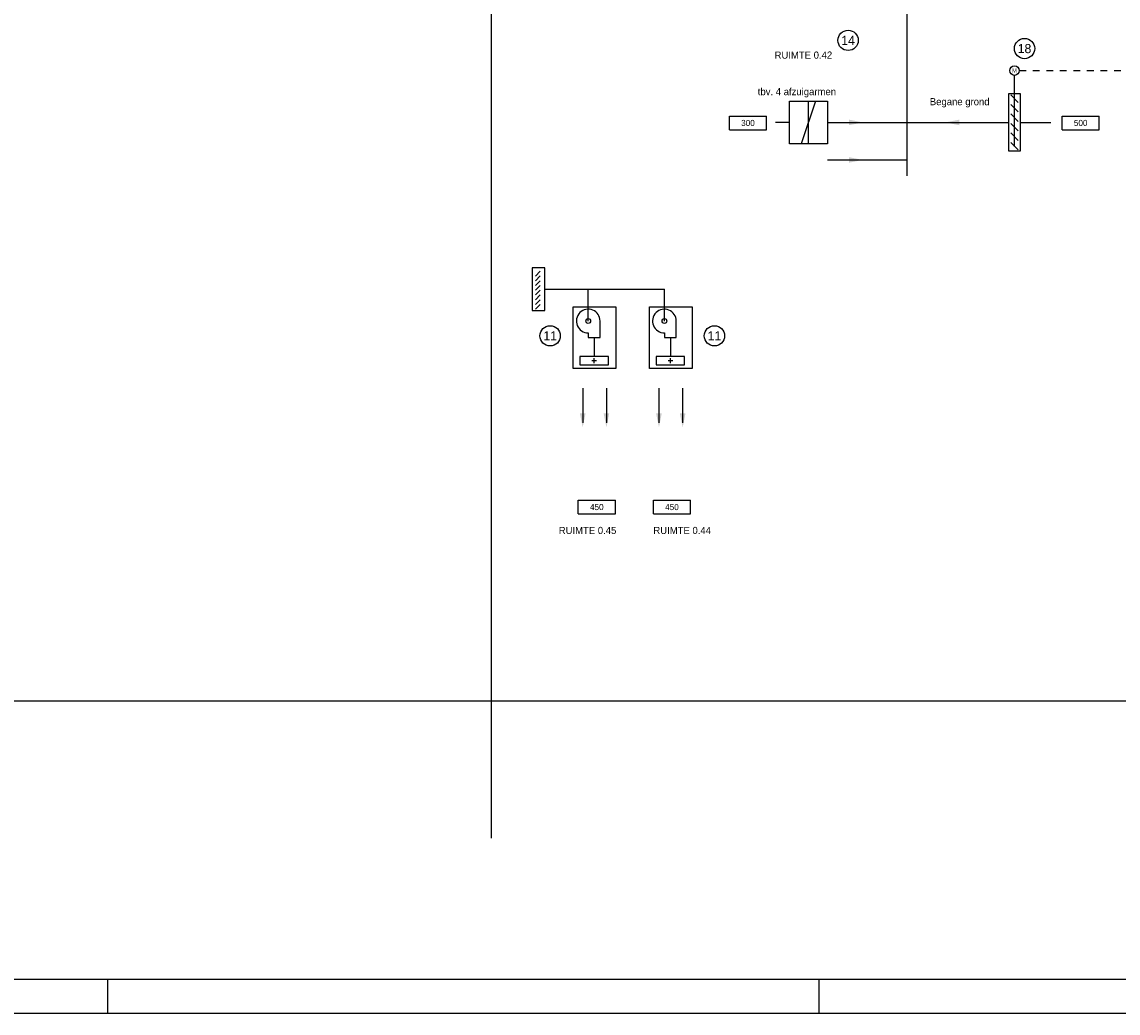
# Model space of a CAD drawing. Extents: x 0 to 1189, y 0 to 841.
# Tile 2 of 27: x 324 to 647, y 0 to 293. Entities that reach past the tile are written whole.
import ezdxf
from ezdxf.enums import TextEntityAlignment as Align

# ---------------------------------------------------------------- set-up
doc = ezdxf.new("R2010")
doc.units = 0
doc.linetypes.add('STABI22', pattern=[4, 2, -2])
doc.layers.get('0').update_dxf_attribs({"linetype": 'CONTINUOUS'})
for name, color, linetype in [('00KAD070', 5, 'CONTINUOUS'), ('BL$8----_TEKST', 7, 'CONTINUOUS'), ('WL$1----', 3, 'CONTINUOUS'), ('WL561---', 4, 'CONTINUOUS'), ('WL570---_TOEVOER', 3, 'CONTINUOUS'), ('WM5448--', 1, 'CONTINUOUS'), ('WM561---', 1, 'CONTINUOUS')]:
    doc.layers.add(name, color=color, linetype=linetype)
doc.styles.add('BURO-018', font='BUROFONT.shx', dxfattribs={"height": 1.8})
doc.styles.add('BURO-025', font='BUROFONT.shx', dxfattribs={"height": 2.5})

# ---------------------------------------------------------------- blocks, each defined once
blk = doc.blocks.new('30486013')
at = {"color": 0, "linetype": 'CONTINUOUS'}
blk.add_circle((0, 0), 2, dxfattribs=at)
at = {"color": 0, "linetype": 'CONTINUOUS', "style": 'BURO-018', "flags": 1}
blk.add_attdef('CV_MATCODE', (0, 0), '', height=1.8, dxfattribs=at)
blk = doc.blocks.new('2322615')
at = {"color": 0, "linetype": 'CONTINUOUS'}
for p, q in [((-2.5, -7.5), (2.5, 7.5)), ((0, 7.5), (2.5, 7.5)), ((0, 7.5), (0, -7.5)), ((0, -7.5), (-2.5, -7.5))]:
    blk.add_line(p, q, dxfattribs=at)
at = {"color": 0, "linetype": 'CONTINUOUS', "style": 'BURO-018', "flags": 1}
blk.add_attdef('W_ID', (0, 0), '', height=1.8, dxfattribs=at)
blk = doc.blocks.new('AL-RNR')
at = {"color": 0, "linetype": 'CONTINUOUS'}
for p, q in [((-5.5, 2), (5.5, 2)), ((-5.5, -2), (-5.5, 2)), ((5.5, -2), (5.5, 2)), ((-5.5, -2), (5.5, -2))]:
    blk.add_line(p, q, dxfattribs=at)
blk = doc.blocks.new('3048601')
at = {"color": 0, "linetype": 'CONTINUOUS'}
blk.add_circle((0, 0), 2, dxfattribs=at)
at = {"color": 0, "linetype": 'CONTINUOUS', "style": 'BURO-018', "flags": 1}
blk.add_attdef('CV_MATCODE', (0, 0), '', height=1.8, dxfattribs=at)

msp = doc.modelspace()

# ---------------------------------------------------------------- hatches: boundary and pattern name
at = {"layer": 'WL570---_TOEVOER', "linetype": 'CONTINUOUS'}
for color, points in [(6, [(567.75, 263.84), (571.87, 263.01), (567.75, 262.19), (567.75, 263.01)]), (6, [(600.31, 263.84), (596.18, 263.01), (600.31, 262.19), (600.31, 263.01)]), (6, [(567.75, 252.76), (571.87, 251.94), (567.75, 251.11), (567.75, 251.94)]), (5, [(488.33, 177.07), (489.15, 172.95), (489.98, 177.07), (489.15, 177.07)]), (5, [(495.33, 177.07), (496.15, 172.95), (496.98, 177.07), (496.15, 177.07)]), (5, [(510.83, 177.07), (511.66, 172.95), (512.48, 177.07), (511.66, 177.07)]), (5, [(517.83, 177.07), (518.66, 172.95), (519.48, 177.07), (518.66, 177.07)])]:
    msp.add_hatch(color=color, dxfattribs=at).paths.add_polyline_path(points)

# ---------------------------------------------------------------- linework, layer by layer
at = {"layer": '00KAD070', "linetype": 'CONTINUOUS'}
msp.add_line((10, 10), (1179, 10), dxfattribs=at)
at = {"layer": 'BL$8----_TEKST', "color": 7}
for points in [[(561.38, 269.32), (561.38, 256.72), (550.2, 256.72), (550.2, 269.32)], [(486.35, 208.57), (498.95, 208.57), (498.95, 190.39), (486.35, 190.39)], [(508.85, 208.57), (521.45, 208.57), (521.45, 190.39), (508.85, 190.39)]]:
    msp.add_lwpolyline(points, close=True, dxfattribs=at)
at = {"layer": 'WL$1----', "color": 3}
msp.add_lwpolyline([(474.26, 207.51), (477.95, 207.51), (477.95, 220.06), (474.26, 220.06)], close=True, dxfattribs=at)
at = {"layer": 'WL561---', "color": 8, "linetype": 'CONTINUOUS'}
for p, q in [((462.13, 728.1), (462.13, 51.63)), ((45.54, 92.22), (987.27, 92.22))]:
    msp.add_line(p, q, dxfattribs=at)
at = {"layer": 'WL561---', "color": 6}
for p, q in [((584.95, 247.2), (584.95, 531.94)), ((550.2, 263.02), (546.06, 263.02)), ((571.61, 263.02), (614.88, 263.02)), ((618.38, 263.02), (627.38, 263.02))]:
    msp.add_line(p, q, dxfattribs=at)
at = {"layer": 'WL561---', "color": 3}
for points in [[(494.28, 199.47), (494.28, 204.37, 2.414214), (490.78, 200.87), (490.78, 199.47)], [(516.78, 199.47), (516.78, 204.37, 2.414214), (513.28, 200.87), (513.28, 199.47)]]:
    msp.add_lwpolyline(points, format="xyb", close=True, dxfattribs=at)
for centre in [(490.78, 204.37), (513.28, 204.37)]:
    msp.add_circle(centre, 0.7, dxfattribs=at)
at = {"layer": 'WL570---_TOEVOER'}
for p, q in [((616.62, 255.91), (616.62, 276.91)), ((615.52, 271.13), (617.75, 268.91)), ((615.52, 268.33), (617.75, 266.11)), ((615.52, 265.53), (617.75, 263.31)), ((615.52, 262.73), (617.75, 260.51)), ((615.52, 259.93), (617.75, 257.71)), ((615.52, 257.13), (617.75, 254.91)), ((493.26, 192.65), (491.86, 192.65)), ((492.56, 191.95), (492.56, 193.35)), ((515.76, 192.65), (514.36, 192.65)), ((515.06, 191.95), (515.06, 193.35)), ((349, 0), (349, 10)), ((559, 0), (559, 10)), ((0, 0), (1189, 0))]:
    msp.add_line(p, q, dxfattribs=at)
at = {"layer": 'WL570---_TOEVOER', "color": 6, "linetype": 'CONTINUOUS'}
for p, q in [((561.38, 263.02), (571.61, 263.02)), ((561.38, 251.94), (584.95, 251.94))]:
    msp.add_line(p, q, dxfattribs=at)
at = {"layer": 'WL570---_TOEVOER', "color": 5, "linetype": 'CONTINUOUS'}
for p, q in [((477.95, 213.79), (513.28, 213.79)), ((490.78, 204.37), (490.78, 213.79)), ((513.28, 204.37), (513.28, 213.79)), ((492.53, 199.47), (492.53, 193.85)), ((515.03, 199.47), (515.03, 193.85)), ((489.15, 184.56), (489.15, 174.32)), ((496.15, 184.56), (496.15, 174.32)), ((511.65, 184.56), (511.65, 174.32)), ((518.65, 184.56), (518.65, 174.32))]:
    msp.add_line(p, q, dxfattribs=at)
at = {"layer": 'WL570---_TOEVOER'}
for points in [[(618.38, 254.62), (618.38, 271.42), (614.88, 271.42), (614.88, 254.62)], [(488.33, 191.4), (496.73, 191.4), (496.73, 193.85), (488.33, 193.85)], [(510.83, 191.4), (519.23, 191.4), (519.23, 193.85), (510.83, 193.85)]]:
    msp.add_lwpolyline(points, close=True, dxfattribs=at)
at = {"layer": 'WM5448--', "color": 1, "linetype": 'STABI22'}
for p, q in [((475.23, 217.65), (477.17, 219.6)), ((475.23, 216.25), (477.17, 218.2)), ((475.23, 214.85), (477.17, 216.8)), ((475.23, 213.45), (477.17, 215.4)), ((475.23, 212.05), (477.17, 214)), ((475.23, 210.65), (477.17, 212.6)), ((475.23, 209.25), (477.17, 211.2)), ((475.23, 207.85), (477.17, 209.8))]:
    msp.add_line(p, q, dxfattribs=at)
at = {"layer": 'WM561---', "color": 1, "linetype": 'STABI22'}
msp.add_line((618.02, 278.31), (724.54, 278.31), dxfattribs=at)

# ---------------------------------------------------------------- block references
at = {"layer": 'BL$8----_TEKST', "color": 7}
ref = msp.add_blockref('3048601', (567.49, 287.24), dxfattribs=dict(at, xscale=1.5, yscale=1.5, zscale=1.5))
ref.add_attrib('CV_TEXT1', '14', dxfattribs={"layer": '0', "color": 1, "linetype": 'CONTINUOUS', "height": 2.7, "style": 'BURO-018'}).set_placement((567.49, 287.24), align=Align.MIDDLE)
ref = msp.add_blockref('3048601', (619.58, 284.82), dxfattribs=dict(at, xscale=1.5, yscale=1.5, zscale=1.5))
ref.add_attrib('CV_TEXT1', '18', dxfattribs={"layer": '0', "color": 1, "linetype": 'CONTINUOUS', "height": 2.7, "style": 'BURO-018'}).set_placement((619.58, 284.82), align=Align.MIDDLE)
ref = msp.add_blockref('AL-RNR', (537.94, 262.86), dxfattribs=at)
ref.add_attrib('AL_RNR', '300', dxfattribs={"layer": '0', "color": 0, "linetype": 'CONTINUOUS', "height": 1.8, "style": 'BURO-018'}).set_placement((537.94, 262.86), align=Align.MIDDLE)
ref = msp.add_blockref('AL-RNR', (636.16, 262.86), dxfattribs=at)
ref.add_attrib('AL_RNR', '500', dxfattribs={"layer": '0', "color": 0, "linetype": 'CONTINUOUS', "height": 1.8, "style": 'BURO-018'}).set_placement((636.16, 262.86), align=Align.MIDDLE)
ref = msp.add_blockref('3048601', (479.54, 199.99), dxfattribs=dict(at, xscale=1.5, yscale=1.5, zscale=1.5))
ref.add_attrib('CV_TEXT1', '11', dxfattribs={"layer": '0', "color": 1, "linetype": 'CONTINUOUS', "height": 2.7, "style": 'BURO-018'}).set_placement((479.54, 199.99), align=Align.MIDDLE)
ref = msp.add_blockref('3048601', (528.04, 199.99), dxfattribs=dict(at, xscale=1.5, yscale=1.5, zscale=1.5))
ref.add_attrib('CV_TEXT1', '11', dxfattribs={"layer": '0', "color": 1, "linetype": 'CONTINUOUS', "height": 2.7, "style": 'BURO-018'}).set_placement((528.04, 199.99), align=Align.MIDDLE)
ref = msp.add_blockref('AL-RNR', (493.31, 149.43), dxfattribs=at)
ref.add_attrib('AL_RNR', '450', dxfattribs={"layer": '0', "color": 0, "linetype": 'CONTINUOUS', "height": 1.8, "style": 'BURO-018'}).set_placement((493.31, 149.43), align=Align.MIDDLE)
ref = msp.add_blockref('AL-RNR', (515.5, 149.43), dxfattribs=at)
ref.add_attrib('AL_RNR', '450', dxfattribs={"layer": '0', "color": 0, "linetype": 'CONTINUOUS', "height": 1.8, "style": 'BURO-018'}).set_placement((515.5, 149.43), align=Align.MIDDLE)
at = {"layer": 'WL$1----', "color": 3, "xscale": 0.8400000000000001, "yscale": 0.8400000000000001, "zscale": 0.8400000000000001, "rotation": 180}
msp.add_blockref('2322615', (555.79, 263.02), dxfattribs=at)
at = {"layer": 'WL570---_TOEVOER'}
ref = msp.add_blockref('30486013', (616.62, 278.31), dxfattribs=dict(at, xscale=0.7, yscale=0.7, zscale=0.7))
ref.add_attrib('CV_TEXT1', 'M', dxfattribs={"layer": '0', "color": 1, "height": 1.26, "style": 'BURO-018'}).set_placement((616.62, 278.31), align=Align.MIDDLE)

# ---------------------------------------------------------------- texts
at = {"layer": 'BL$8----_TEKST', "color": 7, "style": 'BURO-025'}
for s, p in [('RUIMTE 0.42', (545.79, 281.85)), ('tbv. 4 afzuigarmen', (540.83, 271.05)), ('Begane grond', (591.62, 268.09)), ('RUIMTE 0.45', (482.07, 141.48)), ('RUIMTE 0.44', (510.01, 141.48))]:
    msp.add_text(s, height=2.1, dxfattribs=at).set_placement(p)

doc.saveas('drawing.dxf')
